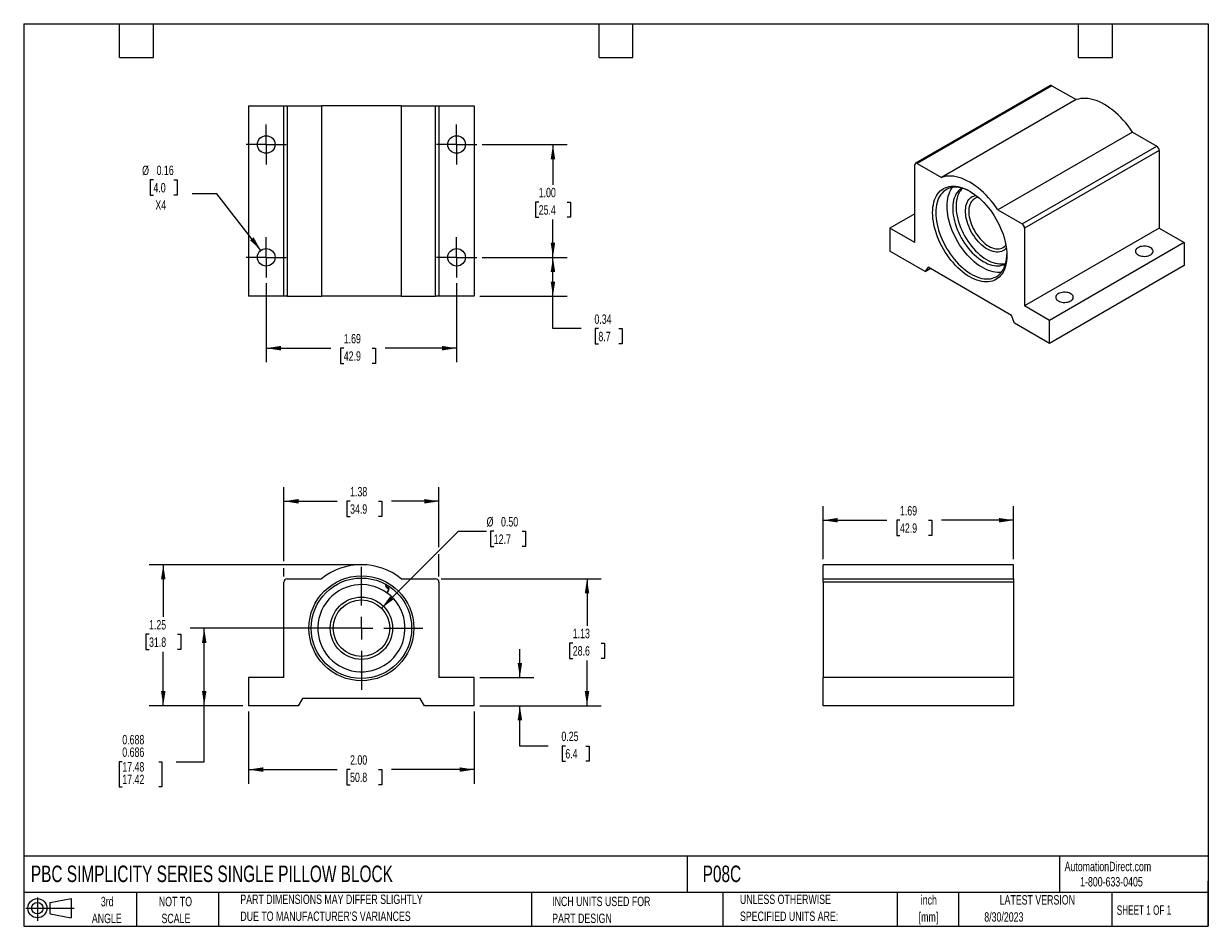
# Model space of a CAD drawing. Header units: inches. Extents: x 0.2 to 10.8, y 0.2 to 8.2.
import ezdxf

# ---------------------------------------------------------------- set-up
doc = ezdxf.new("R2010")
doc.units = ezdxf.units.IN
doc.header["$MEASUREMENT"] = 0
doc.linetypes.add('CENTERX2', pattern=[0.8, 0.5, -0.1, 0.1, -0.1])
doc.layers.add('CENTER', color=40, linetype='CENTERX2')
doc.layers.add('SLD-DEFPOINTS', color=7, linetype='Continuous')
doc.layers.add('DIMENSIONS', color=140, linetype='Continuous', lineweight=25)
doc.layers.add('TEXT', color=140, linetype='Continuous', lineweight=25)
doc.styles.add('SLDTEXTSTYLE0', font='TXT', dxfattribs={"width": 0.7})
doc.styles.add('SLDTEXTSTYLE1', font='TXT', dxfattribs={"width": 0.65})
doc.dimstyles.new('SLDDIMSTYLE0', dxfattribs={"dimtxt": 0.084961, "dimasz": 0.13, "dimexe": 0, "dimexo": 0.0625, "dimgap": 0.02124, "dimtad": 0, "dimtih": 1, "dimtoh": 1, "dimrnd": 1e-09, "dimdsep": 46, "dimtxsty": 'SLDTEXTSTYLE0', "dimsah": 1, "dimcen": 0.09, "dimadec": 0, "dimazin": 2, "dimtfac": 1, "dimtmove": 0, "dimatfit": 0, "dimfxl": 0, "dimfrac": 2, "dimtolj": 1, "dimtzin": 12, "dimarcsym": 0})
doc.dimstyles.new('SLDDIMSTYLE1', dxfattribs={"dimtxt": 0.084961, "dimasz": 0.13, "dimexe": 0, "dimexo": 0.0625, "dimgap": 0.02124, "dimtad": 0, "dimtih": 1, "dimtoh": 1, "dimrnd": 1e-09, "dimzin": 12, "dimdsep": 46, "dimtxsty": 'SLDTEXTSTYLE0', "dimsah": 1, "dimcen": 0.09, "dimadec": 0, "dimazin": 3, "dimtfac": 1, "dimtofl": 0, "dimtmove": 0, "dimatfit": 3, "dimfxl": 0, "dimfrac": 2, "dimtolj": 1, "dimtzin": 12, "dimarcsym": 0})
doc.dimstyles.new('SLDDIMSTYLE2', dxfattribs={"dimtxt": 0.084961, "dimasz": 0.13, "dimexe": 0, "dimexo": 0.0625, "dimgap": 0.02124, "dimtad": 0, "dimtih": 1, "dimtoh": 1, "dimrnd": 1e-09, "dimzin": 0, "dimdsep": 46, "dimtxsty": 'SLDTEXTSTYLE0', "dimsah": 1, "dimcen": 0, "dimadec": 0, "dimazin": 0, "dimtfac": 1, "dimtofl": 0, "dimtmove": 0, "dimatfit": 3, "dimfxl": 0, "dimfrac": 2, "dimtolj": 1, "dimtzin": 12, "dimarcsym": 0})
doc.dimstyles.new('SLDDIMSTYLE3', dxfattribs={"dimtxt": 0.084961, "dimasz": 0.13, "dimexe": 0, "dimexo": 0.0625, "dimgap": 0.02124, "dimtad": 0, "dimtih": 1, "dimtoh": 1, "dimdec": 3, "dimrnd": 1e-09, "dimdsep": 46, "dimtxsty": 'SLDTEXTSTYLE0', "dimsah": 1, "dimcen": 0.09, "dimadec": 0, "dimazin": 2, "dimlim": 1, "dimtp": 0.001, "dimtm": 0.001, "dimtfac": 1, "dimtdec": 3, "dimtofl": 0, "dimtmove": 0, "dimatfit": 3, "dimfxl": 0, "dimfrac": 2, "dimtolj": 1, "dimtzin": 12, "dimarcsym": 0})
doc.dimstyles.new('SLDDIMSTYLE4', dxfattribs={"dimtxt": 0.084961, "dimasz": 0.13, "dimexe": 0, "dimexo": 0.0625, "dimgap": 0.02124, "dimtad": 0, "dimtih": 1, "dimtoh": 1, "dimrnd": 1e-09, "dimzin": 4, "dimdsep": 46, "dimtxsty": 'SLDTEXTSTYLE0', "dimsah": 1, "dimcen": 0.09, "dimadec": 0, "dimazin": 1, "dimtfac": 1, "dimtofl": 0, "dimtmove": 0, "dimatfit": 3, "dimfxl": 0, "dimfrac": 2, "dimtolj": 1, "dimtzin": 12, "dimarcsym": 0})
doc.dimstyles.new('SLDDIMSTYLE5', dxfattribs={"dimtxt": 0.084961, "dimasz": 0.13, "dimexe": 0, "dimexo": 0.0625, "dimgap": 0.02124, "dimtad": 0, "dimtih": 1, "dimtoh": 1, "dimrnd": 1e-09, "dimdsep": 46, "dimtxsty": 'SLDTEXTSTYLE0', "dimsah": 1, "dimcen": 0.09, "dimadec": 0, "dimazin": 2, "dimtfac": 1, "dimtofl": 0, "dimtmove": 0, "dimatfit": 3, "dimfxl": 0, "dimfrac": 2, "dimtolj": 1, "dimtzin": 12, "dimarcsym": 0})
doc.dimstyles.new('SLDDIMSTYLE6', dxfattribs={"dimtxt": 0.084961, "dimasz": 0.13, "dimexe": 0, "dimexo": 0.0625, "dimgap": 0.02124, "dimtad": 0, "dimtih": 1, "dimtoh": 1, "dimrnd": 1e-09, "dimdsep": 46, "dimtxsty": 'SLDTEXTSTYLE0', "dimsah": 1, "dimcen": 0, "dimadec": 0, "dimazin": 2, "dimtfac": 1, "dimtofl": 0, "dimtmove": 0, "dimatfit": 3, "dimfxl": 0, "dimfrac": 2, "dimtolj": 1, "dimtzin": 12, "dimarcsym": 0})

# ---------------------------------------------------------------- blocks, each defined once
blk = doc.blocks.new('Block11')
at = {"color": 7, "linetype": 'Continuous', "lineweight": 18}
for p, q in [((0, 0.113), (0.428, 0.113)), ((0.102, 0.209), (0.102, 0)), ((0.216, 0.164), (0.401, 0.198)), ((0.216, 0.063), (0.216, 0.164)), ((0.401, 0.198), (0.401, 0.029)), ((0.216, 0.063), (0.401, 0.029))]:
    blk.add_line(p, q, dxfattribs=at)
for radius in [0.0846, 0.0506]:
    blk.add_circle((0.102, 0.113), radius, dxfattribs=at)
blk = doc.blocks.new('Block12')
at = {"layer": 'SLD-DEFPOINTS'}
blk.add_blockref('Block11', (0, 0), dxfattribs=at)
blk = doc.blocks.new('SW_NOTE_0')
at = {"layer": 'TEXT', "color": 0, "char_height": 0.0833, "attachment_point": 2, "style": 'SLDTEXTSTYLE0'}
for s, insert in [('inch', (0.125, 0.107)), ('[mm]', (0.122, -0.043))]:
    blk.add_mtext(s, dxfattribs=dict(at, insert=insert))
blk = doc.blocks.new('SW_NOTE_0_1')
at = {"layer": 'TEXT', "color": 0, "char_height": 0.08333, "attachment_point": 1, "style": 'SLDTEXTSTYLE0'}
for s, insert in [('UNLESS OTHERWISE', (0, 0.107)), ('SPECIFIED UNITS ARE:', (0, -0.043))]:
    blk.add_mtext(s, dxfattribs=dict(at, insert=insert))
blk = doc.blocks.new('SW_NOTE_0_2')
at = {"layer": 'TEXT', "color": 0, "char_height": 0.08333, "attachment_point": 1, "style": 'SLDTEXTSTYLE0'}
for s, insert in [('PART DIMENSIONS MAY DIFFER SLIGHTLY', (0, 0.107)), ("DUE TO MANUFACTURER'S VARIANCES", (0, -0.043))]:
    blk.add_mtext(s, dxfattribs=dict(at, insert=insert))
blk = doc.blocks.new('SW_NOTE_0_3')
at = {"layer": 'TEXT', "color": 0, "char_height": 0.0833, "attachment_point": 2, "style": 'SLDTEXTSTYLE0'}
for s, insert in [('NOT TO', (0.207, 0.107)), ('SCALE', (0.211, -0.043))]:
    blk.add_mtext(s, dxfattribs=dict(at, insert=insert))
blk = doc.blocks.new('SW_NOTE_0_4')
at = {"layer": 'TEXT', "color": 0, "char_height": 0.0833, "attachment_point": 2, "style": 'SLDTEXTSTYLE0'}
for s, insert in [('3rd', (0.091, 0.107)), ('ANGLE', (0.087, -0.043))]:
    blk.add_mtext(s, dxfattribs=dict(at, insert=insert))
blk = doc.blocks.new('SW_NOTE_0_5')
at = {"layer": 'TEXT', "color": 0, "char_height": 0.08333, "attachment_point": 1, "style": 'SLDTEXTSTYLE0'}
for s, insert in [('INCH UNITS USED FOR', (0, 0.107)), ('PART DESIGN', (0, -0.043))]:
    blk.add_mtext(s, dxfattribs=dict(at, insert=insert))
blk = doc.blocks.new('_D')
at = {"layer": 'DIMENSIONS'}
for p, q in [((4.648, 2.455), (4.648, 2.705)), ((4.293, 2.455), (4.773, 2.455)), ((4.293, 2.205), (4.773, 2.205)), ((4.648, 1.848), (4.648, 2.205)), ((4.898, 1.848), (4.648, 1.848)), ((5.051, 1.848), (5.023, 1.848)), ((5.023, 1.848), (5.023, 1.713)), ((5.233, 1.848), (5.262, 1.848)), ((5.262, 1.848), (5.262, 1.713)), ((5.023, 1.713), (5.051, 1.713)), ((5.262, 1.713), (5.233, 1.713))]:
    blk.add_line(p, q, dxfattribs=at)
for points in [[(4.648, 2.455), (4.668, 2.585), (4.628, 2.585)], [(4.648, 2.205), (4.628, 2.075), (4.668, 2.075)]]:
    blk.add_solid(points, dxfattribs=at)
at = {"layer": 'DIMENSIONS', "char_height": 0.0833, "attachment_point": 1, "style": 'SLDTEXTSTYLE0'}
for s, insert in [('0.25', (5.016, 1.975)), ('6.4', (5.051, 1.821))]:
    blk.add_mtext(s, dxfattribs=dict(at, insert=insert))
blk = doc.blocks.new('_D_1')
at = {"layer": 'DIMENSIONS'}
for p, q in [((3.951, 3.33), (5.368, 3.33)), ((5.243, 3.33), (5.243, 2.914)), ((5.117, 2.76), (5.088, 2.76)), ((5.088, 2.76), (5.088, 2.625)), ((5.369, 2.76), (5.398, 2.76)), ((5.398, 2.76), (5.398, 2.625)), ((5.088, 2.625), (5.117, 2.625)), ((5.398, 2.625), (5.369, 2.625)), ((5.243, 2.205), (5.243, 2.606)), ((4.293, 2.205), (5.368, 2.205))]:
    blk.add_line(p, q, dxfattribs=at)
for points in [[(5.243, 3.33), (5.223, 3.2), (5.263, 3.2)], [(5.243, 2.205), (5.263, 2.335), (5.223, 2.335)]]:
    blk.add_solid(points, dxfattribs=at)
at = {"layer": 'DIMENSIONS', "char_height": 0.0833, "attachment_point": 1, "style": 'SLDTEXTSTYLE0'}
for s, insert in [('1.13', (5.117, 2.887)), ('28.6', (5.117, 2.733))]:
    blk.add_mtext(s, dxfattribs=dict(at, insert=insert))
blk = doc.blocks.new('_D_2')
at = {"layer": 'DIMENSIONS'}
for p, q in [((3.421, 3.069), (4.103, 3.751)), ((4.103, 3.751), (4.353, 3.751)), ((4.417, 3.751), (4.388, 3.751)), ((4.388, 3.751), (4.388, 3.616)), ((4.669, 3.751), (4.698, 3.751)), ((4.698, 3.751), (4.698, 3.616)), ((4.388, 3.616), (4.417, 3.616)), ((4.698, 3.616), (4.669, 3.616))]:
    blk.add_line(p, q, dxfattribs=at)
blk.add_solid([(3.421, 3.069), (3.527, 3.147), (3.498, 3.175)], dxfattribs=at)
at = {"layer": 'DIMENSIONS', "char_height": 0.0833, "attachment_point": 1, "style": 'SLDTEXTSTYLE0'}
for s, insert in [('%%c', (4.353, 3.877)), ('0.50', (4.481, 3.877)), ('12.7', (4.417, 3.723))]:
    blk.add_mtext(s, dxfattribs=dict(at, insert=insert))
blk = doc.blocks.new('_D_3')
at = {"layer": 'DIMENSIONS'}
for p, q in [((2.556, 3.485), (2.556, 4.142)), ((3.931, 3.609), (3.931, 4.142)), ((2.556, 4.017), (3.028, 4.017)), ((3.143, 4.017), (3.115, 4.017)), ((3.115, 4.017), (3.115, 3.882)), ((3.396, 4.017), (3.424, 4.017)), ((3.424, 4.017), (3.424, 3.882)), ((3.931, 4.017), (3.511, 4.017)), ((3.115, 3.882), (3.143, 3.882)), ((3.424, 3.882), (3.396, 3.882)), ((3.931, 3.35), (3.931, 3.549)), ((2.556, 3.35), (2.556, 3.425))]:
    blk.add_line(p, q, dxfattribs=at)
for points in [[(2.556, 4.017), (2.686, 3.997), (2.686, 4.037)], [(3.931, 4.017), (3.801, 4.037), (3.801, 3.997)]]:
    blk.add_solid(points, dxfattribs=at)
at = {"layer": 'DIMENSIONS', "char_height": 0.0833, "attachment_point": 1, "style": 'SLDTEXTSTYLE0'}
for s, insert in [('1.38', (3.143, 4.144)), ('34.9', (3.143, 3.99))]:
    blk.add_mtext(s, dxfattribs=dict(at, insert=insert))
blk = doc.blocks.new('_D_4')
at = {"layer": 'DIMENSIONS'}
for p, q in [((3.193, 3.455), (1.362, 3.455)), ((1.487, 3.455), (1.487, 2.992)), ((1.361, 2.838), (1.332, 2.838)), ((1.332, 2.838), (1.332, 2.703)), ((1.613, 2.838), (1.642, 2.838)), ((1.642, 2.838), (1.642, 2.703)), ((1.332, 2.703), (1.361, 2.703)), ((1.487, 2.205), (1.487, 2.684)), ((1.642, 2.703), (1.613, 2.703)), ((2.193, 2.205), (1.362, 2.205))]:
    blk.add_line(p, q, dxfattribs=at)
for points in [[(1.487, 3.455), (1.467, 3.325), (1.507, 3.325)], [(1.487, 2.205), (1.507, 2.335), (1.467, 2.335)]]:
    blk.add_solid(points, dxfattribs=at)
at = {"layer": 'DIMENSIONS', "char_height": 0.0833, "attachment_point": 1, "style": 'SLDTEXTSTYLE0'}
for s, insert in [('1.25', (1.361, 2.964)), ('31.8', (1.361, 2.81))]:
    blk.add_mtext(s, dxfattribs=dict(at, insert=insert))
blk = doc.blocks.new('_D_5')
at = {"layer": 'DIMENSIONS'}
for p, q in [((3.193, 2.892), (1.725, 2.892)), ((1.85, 2.205), (1.85, 2.892)), ((2.193, 2.205), (1.725, 2.205)), ((1.85, 1.709), (1.85, 2.205)), ((1.124, 1.709), (1.095, 1.709)), ((1.095, 1.709), (1.095, 1.486)), ((1.447, 1.709), (1.475, 1.709)), ((1.475, 1.709), (1.475, 1.486)), ((1.6, 1.709), (1.85, 1.709)), ((1.095, 1.486), (1.124, 1.486)), ((1.475, 1.486), (1.447, 1.486))]:
    blk.add_line(p, q, dxfattribs=at)
for points in [[(1.85, 2.892), (1.83, 2.762), (1.87, 2.762)], [(1.85, 2.205), (1.87, 2.335), (1.83, 2.335)]]:
    blk.add_solid(points, dxfattribs=at)
at = {"layer": 'DIMENSIONS', "char_height": 0.0833, "attachment_point": 1, "style": 'SLDTEXTSTYLE0'}
for s, insert in [('0.688', (1.124, 1.946)), ('0.686', (1.124, 1.835)), ('17.48', (1.124, 1.705)), ('17.42', (1.124, 1.594))]:
    blk.add_mtext(s, dxfattribs=dict(at, insert=insert))
blk = doc.blocks.new('_D_6')
at = {"layer": 'DIMENSIONS'}
for p, q in [((2.243, 2.155), (2.243, 1.514)), ((4.243, 2.155), (4.243, 1.514)), ((2.243, 1.639), (3.028, 1.639)), ((3.143, 1.639), (3.115, 1.639)), ((3.115, 1.639), (3.115, 1.504)), ((3.396, 1.639), (3.424, 1.639)), ((3.424, 1.639), (3.424, 1.504)), ((4.243, 1.639), (3.511, 1.639)), ((3.115, 1.504), (3.143, 1.504)), ((3.424, 1.504), (3.396, 1.504))]:
    blk.add_line(p, q, dxfattribs=at)
for points in [[(2.243, 1.639), (2.373, 1.619), (2.373, 1.659)], [(4.243, 1.639), (4.113, 1.659), (4.113, 1.619)]]:
    blk.add_solid(points, dxfattribs=at)
at = {"layer": 'DIMENSIONS', "char_height": 0.0833, "attachment_point": 1, "style": 'SLDTEXTSTYLE0'}
for s, insert in [('2.00', (3.143, 1.766)), ('50.8', (3.143, 1.612))]:
    blk.add_mtext(s, dxfattribs=dict(at, insert=insert))
blk = doc.blocks.new('SW_CENTERMARKSYMBOL_0')
at = {"layer": 'CENTER', "color": 0}
for p, q in [((0, 0.2), (0, 0.545)), ((-0.2, 0), (-0.545, 0)), ((0, 0), (-0.1, 0)), ((0, 0), (0, 0.1)), ((0, 0), (0, -0.1)), ((0, 0), (0.1, 0)), ((0.2, 0), (0.545, 0)), ((0, -0.2), (0, -0.545))]:
    blk.add_line(p, q, dxfattribs=at)
blk = doc.blocks.new('_D_7')
at = {"layer": 'DIMENSIONS'}
for p, q in [((7.336, 3.505), (7.336, 3.974)), ((9.024, 3.505), (9.024, 3.974)), ((7.336, 3.849), (7.902, 3.849)), ((8.017, 3.849), (7.989, 3.849)), ((7.989, 3.849), (7.989, 3.714)), ((8.27, 3.849), (8.298, 3.849)), ((8.298, 3.849), (8.298, 3.714)), ((9.024, 3.849), (8.385, 3.849)), ((7.989, 3.714), (8.017, 3.714)), ((8.298, 3.714), (8.27, 3.714))]:
    blk.add_line(p, q, dxfattribs=at)
for points in [[(7.336, 3.849), (7.466, 3.829), (7.466, 3.869)], [(9.024, 3.849), (8.894, 3.869), (8.894, 3.829)]]:
    blk.add_solid(points, dxfattribs=at)
at = {"layer": 'DIMENSIONS', "char_height": 0.0833, "attachment_point": 1, "style": 'SLDTEXTSTYLE0'}
for s, insert in [('1.69', (8.017, 3.975)), ('42.9', (8.017, 3.821))]:
    blk.add_mtext(s, dxfattribs=dict(at, insert=insert))
blk = doc.blocks.new('_D_8')
at = {"layer": 'DIMENSIONS'}
for p, q in [((4.315, 7.179), (5.066, 7.179)), ((4.941, 7.179), (4.941, 6.823)), ((4.815, 6.669), (4.787, 6.669)), ((4.787, 6.669), (4.787, 6.534)), ((5.068, 6.669), (5.096, 6.669)), ((5.096, 6.669), (5.096, 6.534)), ((4.787, 6.534), (4.815, 6.534)), ((4.941, 6.179), (4.941, 6.515)), ((5.096, 6.534), (5.068, 6.534)), ((4.315, 6.179), (5.066, 6.179))]:
    blk.add_line(p, q, dxfattribs=at)
for points in [[(4.941, 7.179), (4.921, 7.049), (4.961, 7.049)], [(4.941, 6.179), (4.961, 6.309), (4.921, 6.309)]]:
    blk.add_solid(points, dxfattribs=at)
at = {"layer": 'DIMENSIONS', "char_height": 0.0833, "attachment_point": 1, "style": 'SLDTEXTSTYLE0'}
for s, insert in [('1.00', (4.815, 6.795)), ('25.4', (4.815, 6.641))]:
    blk.add_mtext(s, dxfattribs=dict(at, insert=insert))
blk = doc.blocks.new('_D_9')
at = {"layer": 'DIMENSIONS'}
for p, q in [((4.315, 6.179), (5.066, 6.179)), ((4.941, 5.835), (4.941, 6.179)), ((4.293, 5.835), (5.066, 5.835)), ((4.941, 5.547), (4.941, 5.835)), ((5.191, 5.547), (4.941, 5.547)), ((5.344, 5.547), (5.316, 5.547)), ((5.316, 5.547), (5.316, 5.412)), ((5.526, 5.547), (5.555, 5.547)), ((5.555, 5.547), (5.555, 5.412)), ((5.316, 5.412), (5.344, 5.412)), ((5.555, 5.412), (5.526, 5.412))]:
    blk.add_line(p, q, dxfattribs=at)
for points in [[(4.941, 6.179), (4.921, 6.049), (4.961, 6.049)], [(4.941, 5.835), (4.961, 5.965), (4.921, 5.965)]]:
    blk.add_solid(points, dxfattribs=at)
at = {"layer": 'DIMENSIONS', "char_height": 0.0833, "attachment_point": 1, "style": 'SLDTEXTSTYLE0'}
for s, insert in [('0.34', (5.309, 5.673)), ('8.7', (5.344, 5.519))]:
    blk.add_mtext(s, dxfattribs=dict(at, insert=insert))
blk = doc.blocks.new('_D_10')
at = {"layer": 'DIMENSIONS'}
for p, q in [((2.4, 5.951), (2.4, 5.249)), ((4.087, 5.951), (4.087, 5.249)), ((2.4, 5.374), (2.972, 5.374)), ((3.087, 5.374), (3.059, 5.374)), ((3.059, 5.374), (3.059, 5.238)), ((3.34, 5.374), (3.368, 5.374)), ((3.368, 5.374), (3.368, 5.238)), ((4.087, 5.374), (3.455, 5.374)), ((3.059, 5.238), (3.087, 5.238)), ((3.368, 5.238), (3.34, 5.238))]:
    blk.add_line(p, q, dxfattribs=at)
for points in [[(2.4, 5.374), (2.53, 5.354), (2.53, 5.394)], [(4.087, 5.374), (3.957, 5.394), (3.957, 5.354)]]:
    blk.add_solid(points, dxfattribs=at)
at = {"layer": 'DIMENSIONS', "char_height": 0.0833, "attachment_point": 1, "style": 'SLDTEXTSTYLE0'}
for s, insert in [('1.69', (3.087, 5.5)), ('42.9', (3.087, 5.346))]:
    blk.add_mtext(s, dxfattribs=dict(at, insert=insert))
blk = doc.blocks.new('_D_11')
at = {"layer": 'DIMENSIONS'}
for p, q in [((1.4, 6.866), (1.371, 6.866)), ((1.371, 6.866), (1.371, 6.731)), ((1.581, 6.866), (1.61, 6.866)), ((1.61, 6.866), (1.61, 6.731)), ((1.371, 6.731), (1.4, 6.731)), ((1.61, 6.731), (1.581, 6.731)), ((1.962, 6.742), (1.743, 6.742)), ((2.352, 6.241), (1.962, 6.742))]:
    blk.add_line(p, q, dxfattribs=at)
blk.add_solid([(2.352, 6.241), (2.288, 6.356), (2.256, 6.331)], dxfattribs=at)
at = {"layer": 'DIMENSIONS', "char_height": 0.0833, "attachment_point": 1, "style": 'SLDTEXTSTYLE0'}
for s, insert in [('%%c', (1.3, 6.992)), ('0.16', (1.428, 6.992)), ('4.0', (1.4, 6.838)), ('X4', (1.417, 6.684))]:
    blk.add_mtext(s, dxfattribs=dict(at, insert=insert))
blk = doc.blocks.new('SW_CENTERMARKSYMBOL_1')
at = {"layer": 'CENTER', "color": 0}
for p, q in [((0, 0.1), (0, 0.178125)), ((-0.1, 0), (-0.178125, 0)), ((0, 0), (-0.1, 0)), ((0, 0), (0, 0.1)), ((0, 0), (0, -0.1)), ((0, 0), (0.1, 0)), ((0.1, 0), (0.178125, 0)), ((0, -0.1), (0, -0.178125))]:
    blk.add_line(p, q, dxfattribs=at)
blk = doc.blocks.new('SW_CENTERMARKSYMBOL_2')
at = {"layer": 'CENTER', "color": 0}
for p, q in [((0, 0.1), (0, 0.178125)), ((-0.1, 0), (-0.178125, 0)), ((0, 0), (-0.1, 0)), ((0, 0), (0, 0.1)), ((0, 0), (0, -0.1)), ((0, 0), (0.1, 0)), ((0.1, 0), (0.178125, 0)), ((0, -0.1), (0, -0.178125))]:
    blk.add_line(p, q, dxfattribs=at)
blk = doc.blocks.new('SW_CENTERMARKSYMBOL_3')
at = {"layer": 'CENTER', "color": 0}
for p, q in [((0, 0.1), (0, 0.178125)), ((-0.1, 0), (-0.178125, 0)), ((0, 0), (-0.1, 0)), ((0, 0), (0, 0.1)), ((0, 0), (0, -0.1)), ((0, 0), (0.1, 0)), ((0.1, 0), (0.178125, 0)), ((0, -0.1), (0, -0.178125))]:
    blk.add_line(p, q, dxfattribs=at)
blk = doc.blocks.new('SW_CENTERMARKSYMBOL_4')
at = {"layer": 'CENTER', "color": 0}
for p, q in [((0, 0.1), (0, 0.178125)), ((-0.1, 0), (-0.178125, 0)), ((0, 0), (-0.1, 0)), ((0, 0), (0, 0.1)), ((0, 0), (0, -0.1)), ((0, 0), (0.1, 0)), ((0.1, 0), (0.178125, 0)), ((0, -0.1), (0, -0.178125))]:
    blk.add_line(p, q, dxfattribs=at)

msp = doc.modelspace()

# ---------------------------------------------------------------- linework, layer by layer
for p, q in [((9.3492, 7.7022), (8.1556, 7.0131)), ((9.3642, 7.7007), (8.1706, 7.0117)), ((9.3642, 7.7007), (9.579, 7.5767)), ((9.579, 7.5767), (8.3854, 6.8877)), ((2.2435, 7.5231), (2.2435, 5.8351)), ((2.2435, 7.5231), (2.556, 7.5231)), ((2.556, 5.8351), (2.556, 7.5231)), ((2.556, 7.5231), (2.586, 7.5231)), ((2.586, 7.5231), (2.586, 5.8351)), ((2.586, 7.5231), (2.8898, 7.5231)), ((2.8898, 7.5231), (2.8898, 5.8351)), ((3.5972, 7.5231), (2.8898, 7.5231)), ((3.5972, 7.5231), (3.5972, 5.8351)), ((3.5972, 7.5231), (3.901, 7.5231)), ((3.901, 5.8351), (3.901, 7.5231)), ((3.901, 7.5231), (3.931, 7.5231)), ((3.931, 7.5231), (3.931, 5.8351)), ((3.931, 7.5231), (4.2435, 7.5231)), ((4.2435, 7.5231), (4.2435, 5.8351)), ((10.0792, 7.2879), (8.8856, 6.5989)), ((10.0792, 7.2879), (10.294, 7.1639)), ((9.1004, 6.4749), (10.294, 7.1639)), ((10.3152, 7.1272), (9.1216, 6.4381)), ((10.3152, 7.1272), (10.3152, 6.4372)), ((8.1494, 6.3094), (8.1494, 6.9994)), ((8.1706, 7.0117), (8.3854, 6.8877)), ((8.1494, 6.5646), (7.9284, 6.437)), ((8.8856, 6.5989), (9.1004, 6.4749)), ((7.9284, 6.437), (7.9284, 6.2329)), ((8.1494, 6.3094), (7.9284, 6.437)), ((9.1216, 6.4381), (9.1216, 5.7481)), ((10.3152, 6.4372), (9.1216, 5.7481)), ((10.3152, 6.4372), (10.5362, 6.3096)), ((10.5362, 6.3096), (9.3426, 5.6206)), ((10.5362, 6.3096), (10.5362, 6.1055)), ((8.2399, 6.053), (7.9284, 6.2329)), ((8.2664, 6.0908), (8.2399, 6.053)), ((9.0045, 5.6647), (8.2664, 6.0908)), ((10.5362, 6.1055), (9.3426, 5.4164)), ((8.2399, 6.053), (8.2859, 6.0796)), ((2.556, 5.8351), (2.2435, 5.8351)), ((2.586, 5.8351), (2.556, 5.8351)), ((2.586, 5.8351), (2.8898, 5.8351)), ((3.5972, 5.8351), (2.8898, 5.8351)), ((3.5972, 5.8351), (3.901, 5.8351)), ((3.931, 5.8351), (3.901, 5.8351)), ((4.2435, 5.8351), (3.931, 5.8351)), ((9.3426, 5.6206), (9.1216, 5.7481)), ((9.0311, 5.5963), (9.0045, 5.6647)), ((9.3426, 5.4164), (9.0311, 5.5963)), ((9.3426, 5.4164), (9.3426, 5.6206)), ((9.0237, 3.4549), (7.3357, 3.4549)), ((7.3357, 3.3299), (7.3357, 3.4549)), ((9.0237, 3.3299), (9.0237, 3.4549)), ((2.556, 2.4549), (2.556, 3.2999)), ((2.586, 3.3299), (2.8898, 3.3299)), ((3.4586, 3.2725), (3.4632, 3.2698)), ((3.4617, 3.2798), (3.4608, 3.2782)), ((3.4651, 3.2757), (3.466, 3.2773)), ((3.4825, 3.2493), (3.4703, 3.2564)), ((3.5972, 3.3299), (3.901, 3.3299)), ((3.931, 3.2999), (3.931, 2.4549)), ((7.3357, 3.3299), (9.0237, 3.3299)), ((7.3357, 3.2999), (7.3357, 3.3299)), ((9.0237, 3.2999), (7.3357, 3.2999)), ((7.3357, 3.2999), (7.3357, 2.4549)), ((9.0237, 3.3299), (9.0237, 3.2999)), ((9.0237, 3.2999), (9.0237, 2.4549)), ((3.4678, 3.252), (3.48, 3.245)), ((3.4834, 3.2324), (3.4683, 3.2063)), ((3.4724, 3.2034), (3.4877, 3.2299)), ((3.4839, 3.2233), (3.4798, 3.2262)), ((2.2435, 2.4549), (2.2435, 2.2049)), ((2.556, 2.4549), (2.2435, 2.4549)), ((4.2435, 2.4549), (3.931, 2.4549)), ((4.2435, 2.2049), (4.2435, 2.4549)), ((7.3357, 2.2049), (7.3357, 2.4549)), ((9.0237, 2.4549), (7.3357, 2.4549)), ((9.0237, 2.4549), (9.0237, 2.2049)), ((2.7216, 2.2699), (2.684, 2.2049)), ((3.7654, 2.2699), (2.7216, 2.2699)), ((3.803, 2.2049), (3.7654, 2.2699)), ((2.684, 2.2049), (2.2435, 2.2049)), ((4.2435, 2.2049), (3.803, 2.2049)), ((9.0237, 2.2049), (7.3357, 2.2049))]:
    msp.add_line(p, q)
at = {"flags": 128}
for points in [[(10.0792, 7.2879), (10.0596, 7.3164), (10.0391, 7.3439), (10.0179, 7.3704), (9.9959, 7.3958), (9.9733, 7.4199), (9.9501, 7.4428), (9.9264, 7.4642), (9.9024, 7.4842), (9.8781, 7.5026), (9.8537, 7.5193), (9.8291, 7.5344), (9.8045, 7.5477), (9.78, 7.5592), (9.7557, 7.5688), (9.7317, 7.5766), (9.7081, 7.5825), (9.6849, 7.5864), (9.6623, 7.5884), (9.6403, 7.5884), (9.619, 7.5864), (9.5986, 7.5825), (9.579, 7.5767)], [(8.8856, 6.5989), (8.866, 6.6273), (8.8456, 6.6549), (8.8243, 6.6814), (8.8023, 6.7067), (8.7797, 6.7309), (8.7565, 6.7537), (8.7328, 6.7752), (8.7088, 6.7951), (8.6845, 6.8135), (8.6601, 6.8303), (8.6355, 6.8453), (8.6109, 6.8586), (8.5864, 6.8701), (8.5622, 6.8798), (8.5381, 6.8876), (8.5145, 6.8934), (8.4913, 6.8974), (8.4687, 6.8993), (8.4467, 6.8993), (8.4254, 6.8974), (8.405, 6.8935), (8.3854, 6.8877)], [(8.9643, 6.1958), (8.9636, 6.1714), (8.9615, 6.1479), (8.958, 6.1254), (8.9531, 6.104), (8.9468, 6.0838), (8.9393, 6.0649), (8.9304, 6.0474), (8.9202, 6.0314), (8.9089, 6.0168), (8.8963, 6.0039), (8.8827, 5.9926), (8.868, 5.9829), (8.8523, 5.975), (8.8357, 5.9688), (8.8182, 5.9645), (8.7999, 5.9619), (8.7809, 5.9611), (8.7613, 5.9622), (8.7412, 5.9651), (8.7206, 5.9697), (8.6996, 5.9762), (8.6784, 5.9844), (8.657, 5.9943), (8.6355, 6.0059), (8.614, 6.0192), (8.5926, 6.0339), (8.5713, 6.0503), (8.5504, 6.068), (8.5298, 6.0871), (8.5097, 6.1075), (8.4901, 6.129), (8.4711, 6.1517), (8.4528, 6.1754), (8.4353, 6.1999), (8.4187, 6.2253), (8.403, 6.2514), (8.3883, 6.278), (8.3746, 6.3051), (8.3621, 6.3325), (8.3507, 6.3602), (8.3406, 6.3879), (8.3317, 6.4157), (8.3241, 6.4433), (8.3179, 6.4707), (8.313, 6.4977), (8.3095, 6.5242), (8.3074, 6.5502), (8.3067, 6.5754), (8.3074, 6.5999), (8.3095, 6.6234), (8.313, 6.6459), (8.3179, 6.6672), (8.3241, 6.6874), (8.3317, 6.7063), (8.3406, 6.7238), (8.3507, 6.7398), (8.3621, 6.7544), (8.3746, 6.7673), (8.3883, 6.7787), (8.403, 6.7883), (8.4187, 6.7962), (8.4353, 6.8024), (8.4528, 6.8068), (8.4711, 6.8093), (8.4901, 6.8101), (8.5097, 6.809), (8.5298, 6.8062), (8.5504, 6.8015), (8.5713, 6.795), (8.5926, 6.7868), (8.614, 6.7769), (8.6355, 6.7653), (8.657, 6.7521), (8.6784, 6.7373), (8.6996, 6.721), (8.7206, 6.7032), (8.7412, 6.6841), (8.7613, 6.6638), (8.7809, 6.6422), (8.7999, 6.6195), (8.8182, 6.5959), (8.8357, 6.5713), (8.8523, 6.5459), (8.868, 6.5199), (8.8827, 6.4933), (8.8963, 6.4662), (8.9089, 6.4387), (8.9202, 6.4111), (8.9304, 6.3833), (8.9393, 6.3556), (8.9468, 6.3279), (8.9531, 6.3005), (8.958, 6.2735), (8.9615, 6.247), (8.9636, 6.221), (8.9643, 6.1958)], [(8.6427, 6.7611), (8.6391, 6.763), (8.6181, 6.7735), (8.5973, 6.7823), (8.5767, 6.7894), (8.5564, 6.7946), (8.5365, 6.7981), (8.5172, 6.7998), (8.4984, 6.7997), (8.4803, 6.7978), (8.463, 6.7941), (8.4465, 6.7885), (8.4309, 6.7813), (8.4163, 6.7722), (8.4027, 6.7615), (8.3902, 6.7492), (8.3789, 6.7352), (8.3688, 6.7198), (8.3599, 6.7029), (8.3524, 6.6846), (8.3462, 6.665), (8.3413, 6.6442), (8.3378, 6.6222), (8.3357, 6.5993), (8.335, 6.5754), (8.3357, 6.5508), (8.3378, 6.5254), (8.3413, 6.4994), (8.3462, 6.473), (8.3524, 6.4462), (8.3599, 6.4192), (8.3688, 6.392), (8.3789, 6.3649), (8.3902, 6.3379), (8.4027, 6.3111), (8.4163, 6.2848), (8.4309, 6.2589), (8.4465, 6.2336), (8.463, 6.209), (8.4803, 6.1853), (8.4984, 6.1624), (8.5172, 6.1406), (8.5365, 6.12), (8.5564, 6.1006), (8.5767, 6.0824), (8.5973, 6.0657), (8.6181, 6.0504), (8.6391, 6.0367), (8.6601, 6.0246), (8.6811, 6.0141), (8.702, 6.0053), (8.7226, 5.9982), (8.7429, 5.9929), (8.7627, 5.9894), (8.7821, 5.9877), (8.8009, 5.9878), (8.8189, 5.9898), (8.8363, 5.9935), (8.8528, 5.999), (8.8684, 6.0063), (8.883, 6.0153), (8.8966, 6.026), (8.9091, 6.0384), (8.9204, 6.0523), (8.9305, 6.0678), (8.9393, 6.0847), (8.9469, 6.103), (8.9531, 6.1226), (8.958, 6.1434), (8.9615, 6.1653), (8.9636, 6.1883), (8.9642, 6.2041)], [(8.9161, 6.0467), (8.9, 6.0451), (8.8813, 6.045), (8.8619, 6.0467), (8.842, 6.0502), (8.8217, 6.0555), (8.8011, 6.0625), (8.7803, 6.0713), (8.7593, 6.0818), (8.7383, 6.0939), (8.7173, 6.1077), (8.6965, 6.1229), (8.6759, 6.1397), (8.6556, 6.1578), (8.6357, 6.1772), (8.6164, 6.1979), (8.5976, 6.2197), (8.5795, 6.2425), (8.5622, 6.2663), (8.5456, 6.2908), (8.5301, 6.3161), (8.5154, 6.342), (8.5019, 6.3684), (8.4894, 6.3951), (8.4781, 6.4221), (8.468, 6.4493), (8.4591, 6.4764), (8.4516, 6.5034), (8.4453, 6.5302), (8.4404, 6.5567), (8.4369, 6.5826), (8.4348, 6.608), (8.4341, 6.6327), (8.4348, 6.6565), (8.4369, 6.6795), (8.4404, 6.7014), (8.4453, 6.7222), (8.4516, 6.7418), (8.4591, 6.7601), (8.468, 6.777), (8.4781, 6.7925), (8.4823, 6.7981)], [(8.5667, 6.7922), (8.5581, 6.7869), (8.5452, 6.7772), (8.5334, 6.7658), (8.5227, 6.7528), (8.5133, 6.7382), (8.5052, 6.7222), (8.4984, 6.7048), (8.4929, 6.6861), (8.4888, 6.6662), (8.4861, 6.6453), (8.4848, 6.6233), (8.4849, 6.6005), (8.4865, 6.577), (8.4895, 6.5528), (8.4938, 6.5281), (8.4995, 6.503), (8.5066, 6.4777), (8.515, 6.4523), (8.5246, 6.4269), (8.5354, 6.4017), (8.5474, 6.3767), (8.5605, 6.3522), (8.5746, 6.3281), (8.5897, 6.3048), (8.6057, 6.2823), (8.6224, 6.2606), (8.6398, 6.24), (8.6579, 6.2205), (8.6765, 6.2022), (8.6955, 6.1852), (8.7148, 6.1697), (8.7343, 6.1556), (8.754, 6.1431), (8.7737, 6.1322), (8.7933, 6.123), (8.8127, 6.1156), (8.8318, 6.1099), (8.8506, 6.106), (8.8689, 6.1039), (8.8866, 6.1036), (8.9036, 6.1052), (8.9199, 6.1086), (8.9353, 6.1138), (8.9498, 6.1208), (8.9532, 6.1227)], [(8.5711, 6.791), (8.5631, 6.7829), (8.5524, 6.7699), (8.543, 6.7554), (8.5349, 6.7393), (8.5281, 6.722), (8.5226, 6.7033), (8.5185, 6.6834), (8.5158, 6.6624), (8.5145, 6.6405), (8.5146, 6.6177), (8.5162, 6.5941), (8.5192, 6.5699), (8.5235, 6.5452), (8.5292, 6.5202), (8.5363, 6.4949), (8.5447, 6.4694), (8.5543, 6.444), (8.5651, 6.4188), (8.5771, 6.3938), (8.5902, 6.3693), (8.6043, 6.3453), (8.6194, 6.322), (8.6354, 6.2994), (8.6521, 6.2778), (8.6695, 6.2571), (8.6876, 6.2376), (8.7062, 6.2193), (8.7252, 6.2024), (8.7445, 6.1868), (8.764, 6.1727), (8.7837, 6.1602), (8.8034, 6.1494), (8.823, 6.1402), (8.8424, 6.1327), (8.8615, 6.127), (8.8803, 6.1231), (8.8986, 6.121), (8.9163, 6.1208), (8.9333, 6.1224), (8.9496, 6.1258), (8.9543, 6.1271)], [(8.9595, 6.2629), (8.9592, 6.2625), (8.9499, 6.252), (8.9395, 6.2431), (8.928, 6.2359), (8.9156, 6.2304), (8.9023, 6.2267), (8.8882, 6.2249), (8.8734, 6.2248), (8.858, 6.2265), (8.8422, 6.2301), (8.826, 6.2354), (8.8096, 6.2424), (8.793, 6.2512), (8.7765, 6.2616), (8.76, 6.2735), (8.7438, 6.2868), (8.728, 6.3016), (8.7126, 6.3176), (8.6978, 6.3347), (8.6837, 6.3529), (8.6704, 6.372), (8.658, 6.3918), (8.6465, 6.4122), (8.6361, 6.4331), (8.6268, 6.4543), (8.6187, 6.4757), (8.6119, 6.4971), (8.6064, 6.5183), (8.6022, 6.5392), (8.5994, 6.5597), (8.598, 6.5795), (8.598, 6.5987), (8.5994, 6.6169), (8.6022, 6.6342), (8.6064, 6.6503), (8.6119, 6.6651), (8.6187, 6.6786), (8.6268, 6.6906), (8.6361, 6.7011), (8.6465, 6.71), (8.658, 6.7172), (8.6704, 6.7227), (8.6837, 6.7264), (8.6913, 6.7276)], [(8.9595, 6.2629), (8.9592, 6.2624), (8.9499, 6.252), (8.9395, 6.2431), (8.928, 6.2359), (8.9156, 6.2304), (8.9023, 6.2267), (8.8882, 6.2249), (8.8734, 6.2248), (8.858, 6.2265), (8.8422, 6.2301), (8.826, 6.2354), (8.8095, 6.2424), (8.793, 6.2512), (8.7764, 6.2615), (8.76, 6.2735), (8.7438, 6.2868), (8.728, 6.3016), (8.7126, 6.3176), (8.6978, 6.3347), (8.6837, 6.3529), (8.6704, 6.372), (8.658, 6.3918), (8.6465, 6.4122), (8.6361, 6.4331), (8.6268, 6.4543), (8.6187, 6.4757), (8.6119, 6.4971), (8.6064, 6.5183), (8.6022, 6.5392), (8.5994, 6.5597), (8.598, 6.5795), (8.598, 6.5987), (8.5994, 6.6169), (8.6022, 6.6342), (8.6064, 6.6503), (8.6119, 6.6651), (8.6187, 6.6786), (8.6268, 6.6906), (8.6361, 6.7011), (8.6465, 6.71), (8.658, 6.7172), (8.6704, 6.7227), (8.6837, 6.7264), (8.6913, 6.7276)], [(8.7118, 6.7109), (8.7002, 6.7086), (8.6877, 6.7043), (8.6763, 6.6983), (8.6658, 6.6905), (8.6565, 6.6811), (8.6483, 6.67), (8.6414, 6.6575), (8.6358, 6.6435), (8.6316, 6.6282), (8.6288, 6.6118), (8.6273, 6.5944), (8.6273, 6.576), (8.6288, 6.5569), (8.6316, 6.5372), (8.6358, 6.5171), (8.6414, 6.4967), (8.6483, 6.4762), (8.6565, 6.4557), (8.6658, 6.4355), (8.6763, 6.4156), (8.6877, 6.3963), (8.7002, 6.3777), (8.7134, 6.3599), (8.7274, 6.3431), (8.742, 6.3275), (8.7571, 6.3131), (8.7726, 6.3001), (8.7884, 6.2885), (8.8043, 6.2785), (8.8201, 6.2702), (8.8359, 6.2636), (8.8514, 6.2587), (8.8665, 6.2556), (8.8811, 6.2544), (8.8951, 6.255), (8.9084, 6.2575), (8.9208, 6.2618), (8.9323, 6.2678), (8.9427, 6.2756), (8.9521, 6.285), (8.9553, 6.2891)], [(10.1272, 6.2011), (10.1368, 6.1964), (10.1476, 6.1926), (10.1592, 6.1899), (10.1715, 6.1883), (10.184, 6.1879), (10.1965, 6.1886), (10.2087, 6.1905), (10.2202, 6.1935), (10.2306, 6.1975), (10.2399, 6.2024), (10.2476, 6.2081), (10.2537, 6.2145), (10.2579, 6.2213), (10.2602, 6.2285), (10.2604, 6.2357), (10.2587, 6.2429), (10.2549, 6.2498), (10.2493, 6.2563), (10.242, 6.2622), (10.2331, 6.2673), (10.2229, 6.2716), (10.2116, 6.2748), (10.1996, 6.277), (10.1872, 6.278), (10.1746, 6.2779), (10.1622, 6.2766), (10.1504, 6.2741), (10.1394, 6.2706), (10.1295, 6.2661), (10.121, 6.2608), (10.114, 6.2548), (10.1089, 6.2481), (10.1056, 6.2411), (10.1044, 6.2339), (10.1051, 6.2267), (10.1079, 6.2196), (10.1126, 6.2128), (10.1191, 6.2066), (10.1272, 6.2011)], [(9.4201, 5.7929), (9.4297, 5.7882), (9.4405, 5.7844), (9.4521, 5.7817), (9.4644, 5.7801), (9.4769, 5.7797), (9.4894, 5.7804), (9.5016, 5.7823), (9.513, 5.7853), (9.5235, 5.7893), (9.5328, 5.7942), (9.5405, 5.7999), (9.5466, 5.8063), (9.5508, 5.8131), (9.5531, 5.8203), (9.5533, 5.8275), (9.5516, 5.8347), (9.5478, 5.8416), (9.5422, 5.8481), (9.5349, 5.854), (9.526, 5.8591), (9.5158, 5.8634), (9.5045, 5.8666), (9.4925, 5.8688), (9.4801, 5.8698), (9.4675, 5.8697), (9.4551, 5.8684), (9.4433, 5.8659), (9.4323, 5.8624), (9.4224, 5.8579), (9.4139, 5.8526), (9.4069, 5.8465), (9.4018, 5.8399), (9.3985, 5.8329), (9.3972, 5.8257), (9.398, 5.8185), (9.4008, 5.8114), (9.4055, 5.8046), (9.412, 5.7984), (9.4201, 5.7929)]]:
    msp.add_lwpolyline(points, dxfattribs=at)
for centre, radius in [((2.3997, 7.1791), 0.0781), ((4.0872, 7.1791), 0.0781), ((2.3997, 6.1791), 0.0781), ((4.0872, 6.1791), 0.0781), ((3.2435, 2.8919), 0.465), ((3.2435, 2.8919), 0.445), ((3.2435, 2.8919), 0.276), ((3.2435, 2.8919), 0.2505)]:
    msp.add_circle(centre, radius)
for centre, radius, start, end in [((9.3554, 7.6884), 0.0151, 54.38242, 114.30712), ((10.2692, 7.1251), 0.0461, 2.60548, 57.39452), ((8.1623, 7.0015), 0.0131, 50.79671, 189.21404), ((9.0756, 6.436), 0.0461, 2.60548, 57.39452), ((3.2435, 2.8919), 0.563, 51.07555, 128.92445), ((2.586, 3.2999), 0.03, 90, 180), ((3.2435, 2.8919), 0.3865, 54.43214, 53.68692), ((3.4773, 3.2686), 0.0192, 150, 240), ((3.4773, 3.2686), 0.0142, 150, 240), ((3.901, 3.2999), 0.03, 0, 90), ((3.4755, 3.237), 0.00917, 330, 60), ((3.4755, 3.237), 0.0142, 330, 60)]:
    msp.add_arc(centre, radius, start, end)
at = {"layer": 'TEXT'}
for p, q in [((0.25, 8.25), (10.75, 8.25)), ((0.25, 8.25), (0.25, 0.25)), ((1.1, 7.95), (1.1, 8.25)), ((1.4, 7.95), (1.4, 8.25)), ((5.35, 7.95), (5.35, 8.25)), ((5.65, 7.95), (5.65, 8.25)), ((9.6, 7.95), (9.6, 8.25)), ((9.9, 7.95), (9.9, 8.25)), ((10.75, 8.25), (10.75, 0.25)), ((1.1, 7.95), (1.4, 7.95)), ((5.35, 7.95), (5.65, 7.95)), ((9.6, 7.95), (9.9, 7.95)), ((10.75, 0.8711), (0.25, 0.8711)), ((6.1322, 0.8711), (6.1322, 0.55)), ((9.4321, 0.8711), (9.4321, 0.55)), ((10.75, 0.25), (10.75, 0.65)), ((10.75, 0.55), (0.25, 0.55)), ((1.25, 0.55), (1.25, 0.25)), ((1.9768, 0.55), (1.9768, 0.25)), ((4.7499, 0.55), (4.7499, 0.25)), ((6.448, 0.55), (6.448, 0.25)), ((7.9931, 0.55), (7.9931, 0.25)), ((8.5359, 0.55), (8.5359, 0.25)), ((9.8956, 0.55), (9.8956, 0.25)), ((0.25, 0.25), (10.75, 0.25))]:
    msp.add_line(p, q, dxfattribs=at)

# ---------------------------------------------------------------- block references
at = {"layer": 'CENTER'}
for name, p in [('SW_CENTERMARKSYMBOL_2', (2.3997, 7.1791)), ('SW_CENTERMARKSYMBOL_3', (4.0872, 7.1791)), ('SW_CENTERMARKSYMBOL_1', (2.3997, 6.1791)), ('SW_CENTERMARKSYMBOL_4', (4.0872, 6.1791)), ('SW_CENTERMARKSYMBOL_0', (3.2435, 2.8919))]:
    msp.add_blockref(name, p, dxfattribs=at)
at = {"layer": 'SLD-DEFPOINTS'}
msp.add_blockref('Block12', (0.2692, 0.2974), dxfattribs=at)
at = {"layer": 'TEXT'}
for name, p in [('SW_NOTE_0_2', (2.1701, 0.4241)), ('SW_NOTE_0_1', (6.5987, 0.4241)), ('SW_NOTE_0', (8.1476, 0.4183)), ('SW_NOTE_0_4', (0.8995, 0.4043)), ('SW_NOTE_0_3', (1.3881, 0.4043)), ('SW_NOTE_0_5', (4.9342, 0.4055))]:
    msp.add_blockref(name, p, dxfattribs=at)

# ---------------------------------------------------------------- texts
for s, insert, char_height, attachment_point, style in [('PBC SIMPLICITY SERIES SINGLE PILLOW BLOCK', (0.3136, 0.7881), 0.145833, 1, 'SLDTEXTSTYLE0'), ('P08C', (6.268, 0.7881), 0.14583, 1, 'SLDTEXTSTYLE0'), ('AutomationDirect.com', (9.4762, 0.8219), 0.083333, 1, 'SLDTEXTSTYLE0'), ('1-800-633-0405', (9.6138, 0.6865), 0.083333, 1, 'SLDTEXTSTYLE0'), ('LATEST VERSION', (9.2343, 0.5261), 0.083333, 2, 'SLDTEXTSTYLE0'), ('SHEET 1 OF 1', (9.9386, 0.4351), 0.083333, 1, 'SLDTEXTSTYLE1'), ('8/30/2023', (8.7643, 0.3745), 0.08333, 1, 'SLDTEXTSTYLE0')]:
    msp.add_mtext(s, dxfattribs=dict(at, insert=insert, char_height=char_height, attachment_point=attachment_point, style=style))

# ---------------------------------------------------------------- dimensions: what is measured, and where the dimension line sits
at = {"layer": 'DIMENSIONS'}
for base, p1, p2, dimstyle, picture, middle in [((4.9413, 6.1791), (4.2654, 7.1791), (4.2654, 6.1791), 'SLDDIMSTYLE4', '_D_8', (4.9413, 6.6687)), ((4.9413, 6.1791), (4.2435, 5.8351), (4.2654, 6.1791), 'SLDDIMSTYLE5', '_D_9', (4.9413, 5.5468)), ((1.4871, 2.2049), (3.2435, 3.4549), (2.2435, 2.2049), 'SLDDIMSTYLE1', '_D_4', (1.4871, 2.8377)), ((5.2428488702, 3.329929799), (4.2434973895, 2.204929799), (3.9009973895, 3.329929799), 'SLDDIMSTYLE1', '_D_1', (5.2428488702, 2.7604215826)), ((1.8498, 2.8919), (2.2435, 2.2049), (3.2435, 2.8919), 'SLDDIMSTYLE3', '_D_5', (1.8498, 1.7086)), ((4.6482, 2.4549), (4.2435, 2.2049), (4.2435, 2.4549), 'SLDDIMSTYLE0', '_D', (4.6482, 1.8482))]:
    dim = msp.add_linear_dim(base=base, p1=p1, p2=p2, angle=90, dimstyle=dimstyle, dxfattribs=at)
    dim.commit()
    dim.dimension.update_dxf_attribs({"geometry": picture, "text_midpoint": middle, "dimtype": 160})
dim = msp.add_diameter_dim_2p(p1=(2.4477, 6.1174), p2=(2.3518, 6.2408), text='<>\\PX4', dimstyle='SLDDIMSTYLE6', dxfattribs=at)
dim.commit()
dim.dimension.update_dxf_attribs({"geometry": '_D_11', "text_midpoint": (1.4905, 6.7981), "dimtype": 163})
for base, p1, p2, dimstyle, picture, middle in [((2.3997, 5.3735), (4.0872, 6.001), (2.3997, 6.001), 'SLDDIMSTYLE1', '_D_10', (3.2134, 5.3735)), ((2.5559973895, 4.0174970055), (3.9309973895, 3.299929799), (2.5559973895, 3.299929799), 'SLDDIMSTYLE1', '_D_3', (3.2696404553, 4.0174970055)), ((7.3357, 3.8486), (9.0237, 3.4549), (7.3357, 3.4549), 'SLDDIMSTYLE1', '_D_7', (8.1437, 3.8486)), ((4.2435, 1.6393), (2.2435, 2.2049), (4.2435, 2.2049), 'SLDDIMSTYLE4', '_D_6', (3.2696, 1.6393))]:
    dim = msp.add_linear_dim(base=base, p1=p1, p2=p2, dimstyle=dimstyle, dxfattribs=at)
    dim.commit()
    dim.dimension.update_dxf_attribs({"geometry": picture, "text_midpoint": middle, "dimtype": 160})
dim = msp.add_diameter_dim_2p(p1=(3.0664, 2.7148), p2=(3.4206, 3.069), dimstyle='SLDDIMSTYLE2', dxfattribs=at)
dim.commit()
dim.dimension.update_dxf_attribs({"geometry": '_D_2', "text_midpoint": (4.5429, 3.751), "dimtype": 163})

doc.saveas('drawing.dxf')
